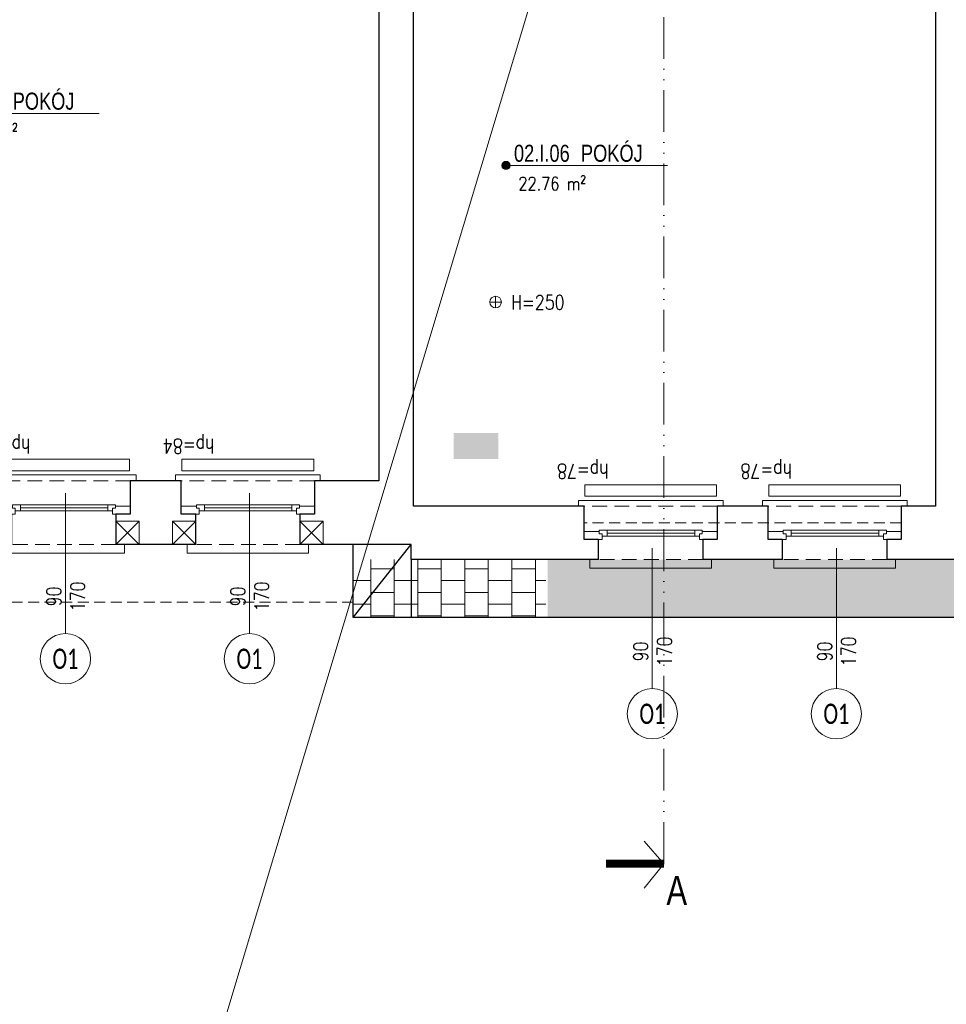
# Model space of a CAD drawing. Header units: millimetres. Extents: x 284606 to 628701, y -213781 to -93475.
# Tile 32 of 102: x 298144 to 298944, y -107821 to -106970. Entities that reach past the tile are written whole.
import ezdxf
from ezdxf.enums import TextEntityAlignment as Align

# ---------------------------------------------------------------- set-up
doc = ezdxf.new("R2010")
doc.units = ezdxf.units.MM
doc.linetypes.add('ACAD_ISO12W100', pattern=[21, 12, -3, 0, -3, 0, -3])
doc.linetypes.add('HIDDEN', pattern=[9.525, 6.35, -3.175])
doc.layers.get('0').update_dxf_attribs({"lineweight": 0})
for name, color, linetype, lineweight in [('!STR_Konstrukcja 0.20', 200, 'Continuous', 20), ('!STR_Konstrukcja 0.30', 64, 'Continuous', 30), ('!STR_Ocieplenie 0.05', 1, 'Continuous', 5), ('!STR_Opisy 0.09', 8, 'Continuous', 9), ('!STR_Przerywana 0.09', 8, 'HIDDEN', 9), ('!STR_Stolarka okienna', 72, 'Continuous', 15), ('EKO Opisy 0.09', 8, 'Continuous', 9), ('EKO przekroje', 82, 'Continuous', 13)]:
    doc.layers.add(name, color=color, linetype=linetype, lineweight=lineweight)
doc.layers.add('!STR_Kreskowanie ścian', color=7, linetype='Continuous', lineweight=5, true_color=0xa6a6a6)
doc.styles.add('1_50', font='txt', dxfattribs={"width": 0.8})
doc.styles.add('AB_Arial', font='NirmalaS.ttf')
doc.styles.add('EKO 1-10', font='romans.shx', dxfattribs={"width": 0.8, "height": 15})
doc.styles.add('EKO 1-5', font='romans.shx', dxfattribs={"width": 0.8, "height": 10})
doc.styles.add('EKO CM 1-50', font='calibri.ttf', dxfattribs={"width": 0.8, "height": 12.5})

# ---------------------------------------------------------------- blocks, each defined once
blk = doc.blocks.new('*U275')
at = {"layer": '!STR_Konstrukcja 0.20', "linetype": 'Continuous', "lineweight": 15}
for points in [[(8.12, 55.81), (0.62, 55.81), (0.62, 63.31), (105.62, 63.31), (105.62, 55.81), (98.12, 55.81)], [(-4.38, 0.81), (-9.38, 0.81), (-9.38, -4.19), (115.62, -4.19), (115.62, 0.81), (110.62, 0.81)]]:
    blk.add_lwpolyline(points, dxfattribs=at)
at = {"layer": '!STR_Konstrukcja 0.30', "ltscale": 2}
for points in [[(-4.38, 0.81), (-4.38, 29.68), (8.12, 29.68), (8.12, 55.81)], [(98.12, 55.81), (98.12, 29.68), (110.62, 29.68), (110.62, 0.81)]]:
    blk.add_lwpolyline(points, dxfattribs=at)
at = {"layer": '!STR_Przerywana 0.09', "ltscale": 2}
for points in [[(8.12, 55.81), (98.12, 55.81)], [(-4.38, 0.81), (110.62, 0.81)]]:
    blk.add_lwpolyline(points, dxfattribs=at)
at = {"layer": '!STR_Stolarka okienna', "ltscale": 0.3}
for points in [[(-4.38, 22.64), (-4.38, 29.68), (11.02, 29.68), (11.02, 24.55), (8.52, 24.55), (8.52, 22.64), (-4.38, 22.64)], [(97.55, 21.56), (97.55, 24.55), (95.05, 24.55), (95.05, 26.7), (11.02, 26.7), (11.02, 24.55), (8.52, 24.55), (8.52, 21.56), (97.55, 21.56)], [(15.12, 26.7), (15.12, 21.56)], [(90.62, 21.56), (90.62, 26.7)], [(110.62, 22.64), (110.62, 29.68), (95.05, 29.68), (95.05, 24.55), (97.55, 24.55), (97.55, 22.64), (110.62, 22.64)], [(90.62, 24.13), (15.12, 24.13)]]:
    blk.add_lwpolyline(points, dxfattribs=at)
blk = doc.blocks.new('*U276')
at = {"layer": '!STR_Konstrukcja 0.20', "linetype": 'Continuous', "lineweight": 15}
for points in [[(8.12, 55.81), (0.62, 55.81), (0.62, 63.31), (105.62, 63.31), (105.62, 55.81), (98.12, 55.81)], [(-4.38, 0.81), (-9.38, 0.81), (-9.38, -4.19), (115.62, -4.19), (115.62, 0.81), (110.62, 0.81)]]:
    blk.add_lwpolyline(points, dxfattribs=at)
at = {"layer": '!STR_Konstrukcja 0.30', "ltscale": 2}
for points in [[(-4.38, 0.81), (-4.38, 29.68), (8.12, 29.68), (8.12, 55.81)], [(98.12, 55.81), (98.12, 29.68), (110.62, 29.68), (110.62, 0.81)]]:
    blk.add_lwpolyline(points, dxfattribs=at)
at = {"layer": '!STR_Przerywana 0.09', "ltscale": 2}
for points in [[(8.12, 55.81), (98.12, 55.81)], [(-4.38, 0.81), (110.62, 0.81)]]:
    blk.add_lwpolyline(points, dxfattribs=at)
at = {"layer": '!STR_Stolarka okienna', "ltscale": 0.3}
for points in [[(-4.38, 22.64), (-4.38, 29.68), (11.02, 29.68), (11.02, 24.55), (8.52, 24.55), (8.52, 22.64), (-4.38, 22.64)], [(97.55, 21.56), (97.55, 24.55), (95.05, 24.55), (95.05, 26.7), (11.02, 26.7), (11.02, 24.55), (8.52, 24.55), (8.52, 21.56), (97.55, 21.56)], [(15.12, 26.7), (15.12, 21.56)], [(90.62, 21.56), (90.62, 26.7)], [(110.62, 22.64), (110.62, 29.68), (95.05, 29.68), (95.05, 24.55), (97.55, 24.55), (97.55, 22.64), (110.62, 22.64)], [(90.62, 24.13), (15.12, 24.13)]]:
    blk.add_lwpolyline(points, dxfattribs=at)
blk = doc.blocks.new('*U333')
at = {"layer": '!STR_Konstrukcja 0.20', "linetype": 'Continuous', "lineweight": 15}
for points in [[(8.12, 46.81), (0.62, 46.81), (0.62, 54.31), (105.62, 54.31), (105.62, 46.81), (98.12, 46.81)], [(-4.38, 0.81), (-9.38, 0.81), (-9.38, -4.19), (115.62, -4.19), (115.62, 0.81), (110.62, 0.81)]]:
    blk.add_lwpolyline(points, dxfattribs=at)
at = {"layer": '!STR_Konstrukcja 0.30', "ltscale": 2}
for points in [[(-4.38, 0.81), (-4.38, 29.68), (8.12, 29.68), (8.12, 46.81)], [(98.12, 46.81), (98.12, 29.68), (110.62, 29.68), (110.62, 0.81)]]:
    blk.add_lwpolyline(points, dxfattribs=at)
at = {"layer": '!STR_Przerywana 0.09', "ltscale": 2}
for points in [[(8.12, 46.81), (98.12, 46.81)], [(-4.38, 0.81), (110.62, 0.81)]]:
    blk.add_lwpolyline(points, dxfattribs=at)
at = {"layer": '!STR_Stolarka okienna', "ltscale": 0.3}
for points in [[(-4.38, 22.64), (-4.38, 29.68), (11.02, 29.68), (11.02, 24.55), (8.52, 24.55), (8.52, 22.64), (-4.38, 22.64)], [(97.55, 21.56), (97.55, 24.55), (95.05, 24.55), (95.05, 26.7), (11.02, 26.7), (11.02, 24.55), (8.52, 24.55), (8.52, 21.56), (97.55, 21.56)], [(15.12, 26.7), (15.12, 21.56)], [(90.62, 21.56), (90.62, 26.7)], [(110.62, 22.64), (110.62, 29.68), (95.05, 29.68), (95.05, 24.55), (97.55, 24.55), (97.55, 22.64), (110.62, 22.64)], [(90.62, 24.13), (15.12, 24.13)]]:
    blk.add_lwpolyline(points, dxfattribs=at)
blk = doc.blocks.new('*U334')
at = {"layer": '!STR_Konstrukcja 0.20', "linetype": 'Continuous', "lineweight": 15}
for points in [[(8.12, 46.81), (0.62, 46.81), (0.62, 54.31), (105.62, 54.31), (105.62, 46.81), (98.12, 46.81)], [(-4.38, 0.81), (-9.38, 0.81), (-9.38, -4.19), (115.62, -4.19), (115.62, 0.81), (110.62, 0.81)]]:
    blk.add_lwpolyline(points, dxfattribs=at)
at = {"layer": '!STR_Konstrukcja 0.30', "ltscale": 2}
for points in [[(-4.38, 0.81), (-4.38, 29.68), (8.12, 29.68), (8.12, 46.81)], [(98.12, 46.81), (98.12, 29.68), (110.62, 29.68), (110.62, 0.81)]]:
    blk.add_lwpolyline(points, dxfattribs=at)
at = {"layer": '!STR_Przerywana 0.09', "ltscale": 2}
for points in [[(8.12, 46.81), (98.12, 46.81)], [(-4.38, 0.81), (110.62, 0.81)]]:
    blk.add_lwpolyline(points, dxfattribs=at)
at = {"layer": '!STR_Stolarka okienna', "ltscale": 0.3}
for points in [[(-4.38, 22.64), (-4.38, 29.68), (11.02, 29.68), (11.02, 24.55), (8.52, 24.55), (8.52, 22.64), (-4.38, 22.64)], [(97.55, 21.56), (97.55, 24.55), (95.05, 24.55), (95.05, 26.7), (11.02, 26.7), (11.02, 24.55), (8.52, 24.55), (8.52, 21.56), (97.55, 21.56)], [(15.12, 26.7), (15.12, 21.56)], [(90.62, 21.56), (90.62, 26.7)], [(110.62, 22.64), (110.62, 29.68), (95.05, 29.68), (95.05, 24.55), (97.55, 24.55), (97.55, 22.64), (110.62, 22.64)], [(90.62, 24.13), (15.12, 24.13)]]:
    blk.add_lwpolyline(points, dxfattribs=at)
blk = doc.blocks.new('wysokosc2')
at = {"ltscale": 2}
for points in [[(-5.06, 0.04), (5.03, 0.04)], [(0, 5.1), (0, -5.1)]]:
    blk.add_lwpolyline(points, dxfattribs=at)
blk.add_circle((0, 0), 5.03, dxfattribs=at)
at = {"ltscale": 2, "style": 'EKO 1-5', "width": 0.8}
blk.add_attdef('WYS', (13.29, -6.01), '', height=12.5, dxfattribs=at)
blk = doc.blocks.new('*U475')
at = {"layer": '!STR_Opisy 0.09', "linetype": 'Continuous'}
blk.add_line((0, -153.49), (0, -32.16), dxfattribs=at)
at = {"layer": '!STR_Opisy 0.09', "linetype": 'Continuous', "style": 'EKO 1-5', "width": 0.8}
blk.add_attdef('HP=', (38.19, 40.56), '', height=12.5, rotation=180, dxfattribs=at)
at = {"layer": '!STR_Opisy 0.09', "ltscale": 0.7, "style": 'EKO 1-5', "width": 0.8}
blk.add_attdef('WYS', text='', height=12.5, rotation=270, dxfattribs=at).set_placement((-10.53, -121.38), align=Align.MIDDLE_CENTER)
at = {"layer": '!STR_Opisy 0.09', "linetype": 'Continuous', "style": 'EKO 1-5', "width": 0.8}
blk.add_attdef('SZER', text='', height=12.5, rotation=270, dxfattribs=at).set_placement((0, -121.38), align=Align.BOTTOM_CENTER)
blk = doc.blocks.new('*U474')
at = {"layer": '!STR_Opisy 0.09', "linetype": 'Continuous'}
blk.add_line((0, -153.49), (0, -32.16), dxfattribs=at)
at = {"layer": '!STR_Opisy 0.09', "linetype": 'Continuous', "style": 'EKO 1-5', "width": 0.8}
blk.add_attdef('HP=', (37.69, 40.56), '', height=12.5, rotation=180, dxfattribs=at)
at = {"layer": '!STR_Opisy 0.09', "ltscale": 0.7, "style": 'EKO 1-5', "width": 0.8}
blk.add_attdef('WYS', text='', height=12.5, rotation=270, dxfattribs=at).set_placement((-10.53, -121.38), align=Align.MIDDLE_CENTER)
at = {"layer": '!STR_Opisy 0.09', "linetype": 'Continuous', "style": 'EKO 1-5', "width": 0.8}
blk.add_attdef('SZER', text='', height=12.5, rotation=270, dxfattribs=at).set_placement((0, -121.38), align=Align.BOTTOM_CENTER)
blk = doc.blocks.new('*U166')
at = {"layer": '!STR_Opisy 0.09', "linetype": 'Continuous'}
blk.add_line((0, -153.49), (0, -32.16), dxfattribs=at)
at = {"layer": '!STR_Opisy 0.09', "linetype": 'Continuous', "style": 'EKO 1-5', "width": 0.8}
blk.add_attdef('HP=', (30.1, 14.63), '', height=12.5, rotation=180, dxfattribs=at)
at = {"layer": '!STR_Opisy 0.09', "ltscale": 0.7, "style": 'EKO 1-5', "width": 0.8}
blk.add_attdef('WYS', text='', height=12.5, rotation=270, dxfattribs=at).set_placement((-10.53, -121.38), align=Align.MIDDLE_CENTER)
at = {"layer": '!STR_Opisy 0.09', "linetype": 'Continuous', "style": 'EKO 1-5', "width": 0.8}
blk.add_attdef('SZER', text='', height=12.5, rotation=270, dxfattribs=at).set_placement((0, -121.38), align=Align.BOTTOM_CENTER)
blk = doc.blocks.new('mur pruski')
at = {"layer": '!STR_Ocieplenie 0.05', "ltscale": 1.5}
blk.add_lwpolyline([(0, 20), (20, 20), (20, 0), (0, 0)], close=True, dxfattribs=at)
blk.add_lwpolyline([(0, 20), (20, 0), (20, 20), (0, 0)], dxfattribs=at)
blk = doc.blocks.new('przekroj')
at = {"layer": 'EKO przekroje', "color": 8, "const_width": 7}
blk.add_lwpolyline([(7038.9, 3119.78), (7088.9, 3119.78)], dxfattribs=at)
blk = doc.blocks.new('przekroje')
at = {"layer": 'EKO przekroje'}
blk.add_blockref('przekroj', (-7038.9, -3119.78), dxfattribs=at)
blk = doc.blocks.new('*U459')
at = {"ltscale": 0.3}
blk.add_hatch(color=256, dxfattribs=at).paths.add_polyline_path([(-0.91, 50, 1), (6.82, 50, 1)])
at = {"ltscale": 1.5}
blk.add_line((17.59, 50), (154.57, 50), dxfattribs=at)
at = {"ltscale": 0.3}
blk.add_lwpolyline([(17.59, 50), (2.95, 50)], dxfattribs=at)
blk.add_circle((2.95, 50), 3.86, dxfattribs=at)
at = {"ltscale": 1.5, "width": 0.8}
for tag, p, height, style in [('NR_POM.', (10.51, 53.45), 16, 'AB_Arial'), ('NAZWA_POMIESZCZENIA', (66.91, 53.45), 16, 'AB_Arial'), ('POSADZKA', (9.08, 4), 12.5, 'EKO 1-5')]:
    blk.add_attdef(tag, p, '', height=height, rotation=0, dxfattribs=dict(at, style=style))
at = {"ltscale": 1.5, "style": 'EKO 1-5', "width": 0.8}
blk.add_attdef('POWIERZCHNIA', text='', height=12.5, rotation=0, dxfattribs=at).set_placement((78.06, 22.91), align=Align.BOTTOM_RIGHT)
blk = doc.blocks.new('KÓLKO')
at = {"layer": '!STR_Opisy 0.09'}
blk.add_circle((0, -15.51), 15.51, dxfattribs=at)
at = {"layer": '!STR_Opisy 0.09', "style": 'EKO 1-10', "width": 0.8}
blk.add_attdef('NR', text='', height=15, dxfattribs=at).set_placement((0, -15.51), align=Align.MIDDLE_CENTER)

msp = doc.modelspace()

# ---------------------------------------------------------------- hatches: boundary and pattern name
at = {"layer": '!STR_Kreskowanie ścian', "ltscale": 1.5}
h = msp.add_hatch(dxfattribs=at)
h.set_pattern_fill('AR-B88', color=8, scale=0.1, angle=90)
h.set_pattern_definition([(90, (10593.899, 1826.681), (-20.32, 1e-15), []), (180, (10593.899, 1826.681), (-20.32, -10.16), [20.32, -20.32])])
h.paths.add_polyline_path([(298061.74, -107423.52), (298016.74, -107423.52), (298016.74, -107417.52), (298016.69, -107417.52), (297966.69, -107467.52), (297966.69, -107473.52), (298061.74, -107473.52)])
h.paths.add_polyline_path([(298061.74, -107378.52), (298061.74, -107372.52), (298061.69, -107375.47), (298016.69, -107417.52), (298016.74, -107417.52), (298016.74, -107423.52), (298061.74, -107423.52)])
h.paths.add_polyline_path([(298103.54, -106262.52), (298148.45, -106262.43), (298148.45, -106212.43), (298053.49, -106212.52), (298053.45, -106359.43), (298103.54, -106359.43)])
h.paths.add_polyline_path([(298146.92, -106262.52), (298103.54, -106262.52), (298103.54, -106359.43), (298163.36, -106360.45), (298146.92, -106360.45)])
h.paths.add_polyline_path([(299005.94, -106275.53), (299005.99, -106275.52), (299005.99, -106262.52), (298918.99, -106262.52), (298918.99, -106307.52), (298918.99, -106307.52), (298918.99, -106322.24), (298948.99, -106320.51), (298948.94, -106320.47)])
h.paths.add_polyline_path([(299055.94, -106225.53), (299055.94, -106212.52), (298918.99, -106212.52), (298918.99, -106262.52), (299005.99, -106262.52), (299005.99, -106275.52), (299005.94, -106275.53)])
h.paths.add_polyline_path([(298948.99, -106320.51), (298918.94, -106297.48), (298918.94, -106349.11), (298918.99, -106431.96), (298918.99, -106345.22), (298948.99, -106320.23)])
h.paths.add_polyline_path([(298828.72, -106585.49), (298828.72, -106550.56), (298806.22, -106550.56), (298806.22, -106585.49)])
h.paths.add_polyline_path([(297644.36, -106571.25), (297644.36, -106517.21)])
h.paths.add_polyline_path([(299195.84, -106594.18), (299195.84, -106556.39), (299173.34, -106556.39), (299173.34, -106594.18)])
h.paths.add_polyline_path([(298518.76, -107349.73), (298557.11, -107349.73), (298557.11, -107327.23), (298518.76, -107327.23)])
h.paths.add_polyline_path([(297591.89, -107235.92), (297584.39, -107235.92), (297584.39, -107130.92), (297591.89, -107130.92)], flags=16)
h.paths.add_polyline_path([(297627.14, -107220.92), (297622, -107220.92), (297622, -107225.36), (297619.02, -107225.36), (297619.02, -107228.42), (297591.99, -107228.42), (297591.99, -107417.07), (297636.99, -107372.07), (297636.99, -107240.92), (297626.06, -107240.92), (297626.06, -107227.86), (297627.14, -107227.86)])
h.paths.add_polyline_path([(297591.99, -106962.42), (297619.02, -106962.42), (297619.02, -106965.32), (297622, -106965.32), (297622, -106969.42), (297627.14, -106969.42), (297627.14, -106962.82), (297626.06, -106962.82), (297626.06, -106949.92), (297636.99, -106949.92), (297636.99, -106871.18), (297591.99, -106871.18)])
h.paths.add_polyline_path([(297619.02, -107052.42), (297591.99, -107052.42), (297591.99, -107138.42), (297619.02, -107138.42), (297619.02, -107141.32), (297622, -107141.32), (297622, -107145.42), (297627.14, -107145.42), (297627.14, -107138.82), (297626.06, -107138.82), (297626.06, -107125.92), (297636.99, -107125.92), (297636.99, -107064.92), (297626.06, -107064.92), (297626.06, -107051.86), (297627.14, -107051.86), (297627.14, -107044.92), (297622, -107044.92), (297622, -107049.36), (297619.02, -107049.36)])
h.paths.add_polyline_path([(297591.99, -106871.18), (297541.94, -106871.18), (297541.94, -107467.11), (297591.99, -107417.07)])
h.paths.add_polyline_path([(297591.89, -106954.92), (297591.89, -107059.92), (297584.39, -107059.92), (297584.39, -106954.92)], flags=16)
h.paths.add_polyline_path([(299484.33, -107164.42), (299457.92, -107164.42), (299457.92, -107161.36), (299454.94, -107161.36), (299454.94, -107156.92), (299449.8, -107156.92), (299449.8, -107163.86), (299450.88, -107163.86), (299450.88, -107176.92), (299439.33, -107176.92), (299439.33, -107372.52), (299484.33, -107417.52)])
h.paths.add_polyline_path([(299499.23, -107014.92), (299499.23, -106909.92), (299491.73, -106909.92), (299491.73, -107014.92)], flags=16)
h.paths.add_polyline_path([(299499.23, -107007.42), (299484.33, -107007.42), (299484.33, -107074.42), (299499.23, -107074.42), (299499.23, -107066.92), (299491.73, -107066.92), (299491.73, -107171.92), (299499.23, -107171.92), (299499.23, -107164.42), (299484.33, -107164.42), (299484.33, -107417.52), (299534.28, -107467.47), (299534.28, -106225.65), (299484.33, -106275.61), (299484.33, -106917.42), (299499.23, -106917.42)])
h.paths.add_polyline_path([(299449.8, -106924.42), (299454.94, -106924.42), (299454.94, -106920.32), (299457.92, -106920.32), (299457.92, -106917.42), (299484.33, -106917.42), (299484.33, -106275.61), (299439.33, -106320.61), (299439.33, -106904.92), (299450.88, -106904.92), (299450.88, -106917.82), (299449.8, -106917.82)])
h.paths.add_polyline_path([(299454.94, -106999.92), (299449.8, -106999.92), (299449.8, -107006.86), (299450.88, -107006.86), (299450.88, -107019.92), (299439.33, -107019.92), (299439.33, -107061.92), (299450.88, -107061.92), (299450.88, -107074.82), (299449.8, -107074.82), (299449.8, -107081.42), (299454.94, -107081.42), (299454.94, -107077.32), (299457.92, -107077.32), (299457.92, -107074.42), (299484.33, -107074.42), (299484.33, -107007.42), (299457.92, -107007.42), (299457.92, -107004.36), (299454.94, -107004.36)])
h = msp.add_hatch(dxfattribs=at)
h.set_pattern_fill('AR-B88', color=8, scale=0.1)
h.set_pattern_definition([(0, (10593.899, 1826.681), (0, 20.32), []), (90, (10593.899, 1826.681), (-10.16, 20.32), [20.32, -20.32])])
h.paths.add_polyline_path([(298061.69, -107375.47), (297636.54, -107372.52), (297591.99, -107417.07), (297591.99, -107417.52), (298016.69, -107417.52)])
h.paths.add_polyline_path([(298016.69, -107417.52), (297591.54, -107417.52), (297541.94, -107467.11), (297541.94, -107467.52), (297966.69, -107467.52)])
h.paths.add_polyline_path([(299013.16, -107406.89), (299059.13, -107417.52), (299059.13, -107436.52), (298565.93, -107436.52), (298509.93, -107436.52), (298599.95, -107436.52), (298599.95, -107486.52), (299015.21, -107486.52), (299015.21, -107436.47)])
h.paths.add_polyline_path([(299484.33, -107417.52), (299013.16, -107406.89), (299109.08, -107467.52), (299534.28, -107467.52), (299534.28, -107467.47)])
h.paths.add_polyline_path([(299439.33, -107372.52), (299014.08, -107372.52), (299013.16, -107406.89), (299484.33, -107417.52)])
h.paths.add_polyline_path([(299534.28, -106225.65), (299534.28, -106225.62), (299055.94, -106225.53), (299005.94, -106275.53), (299484.33, -106275.61)])
h.paths.add_polyline_path([(299484.33, -106275.61), (299005.94, -106275.53), (298948.94, -106320.47), (299439.34, -106320.6)])
h = msp.add_hatch(dxfattribs=at)
h.set_pattern_fill('AR-B88', color=8, scale=0.1, angle=90)
h.set_pattern_definition([(90, (10593.85, 1988.838), (-20.32, 1e-15), []), (180, (10593.85, 1988.838), (-20.32, -10.16), [20.32, -20.32])])
h.paths.add_polyline_path([(298598.4, -107436.47), (298431.9, -107436.47), (298431.9, -107486.47), (298598.4, -107486.47)])
h.paths.add_polyline_path([(299109.03, -107467.47), (299049.25, -107423.8), (299059.03, -107436.47), (299017.05, -107436.47), (299017.05, -107486.47), (299108.98, -107486.47)])

# ---------------------------------------------------------------- linework, layer by layer
at = {"layer": '!STR_Konstrukcja 0.30', "color": 8, "ltscale": 1.5}
for q in [(298481.9, -107423.42), (298431.9, -107423.42)]:
    msp.add_line((298431.9, -107486.42), q, dxfattribs=at)
for points in [[(298960.89, -106212.43), (299055.89, -106212.43), (299055.89, -106225.43), (299534.23, -106225.52), (299534.23, -107467.42), (299089.03, -107467.42), (299089.03, -107486.42), (298431.9, -107486.42)], [(298453.89, -106868.74), (298453.89, -107368.42), (298398.27, -107368.42)], [(298631.4, -107390.42), (298483.89, -107390.42), (298483.89, -106883.42), (298547.81, -106883.42)], [(298934.89, -106897.42), (298934.89, -107390.42), (298905.4, -107390.42)], [(299484.23, -107164.42), (299484.23, -107417.42), (299039.03, -107417.42), (299039.03, -107436.42), (298892.9, -107436.42)], [(298283.27, -107368.42), (298239.27, -107368.42)], [(298790.4, -107390.42), (298746.4, -107390.42)], [(298295.77, -107423.42), (298226.77, -107423.42)], [(298643.9, -107436.42), (298481.9, -107436.42), (298481.9, -107423.42), (298385.77, -107423.42)], [(298481.9, -107436.42), (298481.9, -107486.42)], [(298802.9, -107436.42), (298733.9, -107436.42)]]:
    msp.add_lwpolyline(points, dxfattribs=at)
at = {"layer": '!STR_Ocieplenie 0.05', "color": 253, "ltscale": 1.5, "true_color": 0x999999}
msp.add_line((297065.69, -112005.37), (300600.37, -100256.78), dxfattribs=at)
at = {"layer": '!STR_Przerywana 0.09', "color": 8, "ltscale": 1.5}
for points in [[(298905.4, -107390.42), (298905.4, -107404.86), (298631.4, -107404.86), (298631.4, -107390.42)], [(298481.9, -107486.42), (298431.9, -107486.42), (298431.9, -107473.42), (298061.64, -107473.42)]]:
    msp.add_lwpolyline(points, dxfattribs=at)
at = {"color": 8}
for points in [[(298238.69, -107349.84), (298238.69, -107359.84), (298124.86, -107359.84), (298124.86, -107349.84)], [(298397.69, -107349.84), (298397.69, -107359.84), (298283.86, -107359.84), (298283.86, -107349.84)], [(298745.81, -107371.84), (298745.81, -107381.84), (298631.99, -107381.84), (298631.99, -107371.84)], [(298904.81, -107371.84), (298904.81, -107381.84), (298790.99, -107381.84), (298790.99, -107371.84)]]:
    msp.add_lwpolyline(points, close=True, dxfattribs=at)
at = {"layer": 'EKO Opisy 0.09', "color": 8, "linetype": 'ACAD_ISO12W100', "ltscale": 3}
for points in [[(298700.29, -107699.2), (298700.29, -106780.54), (298765.29, -106780.54), (298765.29, -106000.43)], [(298683.26, -107679.82), (298700.29, -107699.2), (298683.26, -107720.26)], [(298683.26, -107679.82), (298700.29, -107699.2), (298683.26, -107720.26)], [(298683.26, -107679.82), (298700.29, -107699.2), (298683.26, -107720.26)]]:
    msp.add_lwpolyline(points, dxfattribs=at)

# ---------------------------------------------------------------- block references
at = {"layer": '!STR_Konstrukcja 0.30', "color": 8, "ltscale": 1.5}
ref = msp.add_blockref('*U166', (298183.18, -107346.98), dxfattribs=dict(at, xscale=-1))
ref.add_attrib('SZER', '90', dxfattribs={"layer": '!STR_Opisy 0.09', "linetype": 'Continuous', "height": 12.5, "rotation": 90, "style": 'EKO 1-5', "width": 0.8}).set_placement((298183.18, -107468.36), align=Align.BOTTOM_CENTER)
ref.add_attrib('WYS', '170', dxfattribs={"layer": '!STR_Opisy 0.09', "ltscale": 0.7, "height": 12.5, "rotation": 90, "style": 'EKO 1-5', "width": 0.8}).set_placement((298193.71, -107468.36), align=Align.MIDDLE_CENTER)
ref.add_attrib('HP=', 'hp=84', (298153.08, -107332.35), dxfattribs={"layer": '!STR_Opisy 0.09', "linetype": 'Continuous', "height": 12.5, "rotation": 180, "style": 'EKO 1-5', "width": 0.8})
ref = msp.add_blockref('*U166', (298342.18, -107346.98), dxfattribs=dict(at, xscale=-1))
ref.add_attrib('SZER', '90', dxfattribs={"layer": '!STR_Opisy 0.09', "linetype": 'Continuous', "height": 12.5, "rotation": 90, "style": 'EKO 1-5', "width": 0.8}).set_placement((298342.18, -107468.36), align=Align.BOTTOM_CENTER)
ref.add_attrib('WYS', '170', dxfattribs={"layer": '!STR_Opisy 0.09', "ltscale": 0.7, "height": 12.5, "rotation": 90, "style": 'EKO 1-5', "width": 0.8}).set_placement((298352.71, -107468.36), align=Align.MIDDLE_CENTER)
ref.add_attrib('HP=', 'hp=84', (298312.08, -107332.35), dxfattribs={"layer": '!STR_Opisy 0.09', "linetype": 'Continuous', "height": 12.5, "rotation": 180, "style": 'EKO 1-5', "width": 0.8})
ref = msp.add_blockref('*U474', (298690.31, -107394.48), dxfattribs=dict(at, xscale=-1))
ref.add_attrib('SZER', '90', dxfattribs={"layer": '!STR_Opisy 0.09', "linetype": 'Continuous', "height": 12.5, "rotation": 90, "style": 'EKO 1-5', "width": 0.8}).set_placement((298690.31, -107515.86), align=Align.BOTTOM_CENTER)
ref.add_attrib('WYS', '170', dxfattribs={"layer": '!STR_Opisy 0.09', "ltscale": 0.7, "height": 12.5, "rotation": 90, "style": 'EKO 1-5', "width": 0.8}).set_placement((298700.84, -107515.86), align=Align.MIDDLE_CENTER)
ref.add_attrib('HP=', 'hp=78', (298652.62, -107353.92), dxfattribs={"layer": '!STR_Opisy 0.09', "linetype": 'Continuous', "height": 12.5, "rotation": 180, "style": 'EKO 1-5', "width": 0.8})
ref = msp.add_blockref('*U475', (298849.31, -107394.48), dxfattribs=dict(at, xscale=-1))
ref.add_attrib('SZER', '90', dxfattribs={"layer": '!STR_Opisy 0.09', "linetype": 'Continuous', "height": 12.5, "rotation": 90, "style": 'EKO 1-5', "width": 0.8}).set_placement((298849.31, -107515.86), align=Align.BOTTOM_CENTER)
ref.add_attrib('WYS', '170', dxfattribs={"layer": '!STR_Opisy 0.09', "ltscale": 0.7, "height": 12.5, "rotation": 90, "style": 'EKO 1-5', "width": 0.8}).set_placement((298859.84, -107515.86), align=Align.MIDDLE_CENTER)
ref.add_attrib('HP=', 'hp=78', (298811.12, -107353.92), dxfattribs={"layer": '!STR_Opisy 0.09', "linetype": 'Continuous', "height": 12.5, "rotation": 180, "style": 'EKO 1-5', "width": 0.8})
at = {"layer": '!STR_Ocieplenie 0.05', "color": 8}
for p in [(298226.77, -107423.42), (298275.77, -107423.42), (298385.77, -107423.42)]:
    msp.add_blockref('mur pruski', p, dxfattribs=at)
at = {"layer": '!STR_Opisy 0.09', "color": 8}
ref = msp.add_blockref('*U459', (298070.1, -107097.14), dxfattribs=dict(at, xscale=0.9199999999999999, yscale=0.9199999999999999, zscale=0.9199999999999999))
ref.add_attrib('NAZWA_POM', 'POKÓJ', (298137.64, -107047.97), dxfattribs={"layer": '0', "ltscale": 1.5, "height": 14.72, "rotation": 0, "style": 'AB_Arial', "width": 0.8})
ref.add_attrib('NUMER_POM', '02.I.08', (298079.77, -107047.97), dxfattribs={"layer": '0', "ltscale": 1.5, "height": 14.72, "rotation": 0, "style": 'AB_Arial', "width": 0.8})
ref.add_attrib('R-SURF', '23.25 m²', dxfattribs={"layer": '0', "ltscale": 1.5, "height": 11.5, "rotation": 0, "style": 'EKO 1-5', "width": 0.8}).set_placement((298141.91, -107076.07), align=Align.BOTTOM_RIGHT)
ref = msp.add_blockref('*U459', (298561.1, -107142.14), dxfattribs=dict(at, xscale=0.9199999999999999, yscale=0.9199999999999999, zscale=0.9199999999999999))
ref.add_attrib('NAZWA_POM', 'POKÓJ', (298628.64, -107092.97), dxfattribs={"layer": '0', "ltscale": 1.5, "height": 14.72, "rotation": 0, "style": 'AB_Arial', "width": 0.8})
ref.add_attrib('NUMER_POM', '02.I.06', (298570.77, -107092.97), dxfattribs={"layer": '0', "ltscale": 1.5, "height": 14.72, "rotation": 0, "style": 'AB_Arial', "width": 0.8})
ref.add_attrib('R-SURF', '22.76 m²', dxfattribs={"layer": '0', "ltscale": 1.5, "height": 11.5, "rotation": 0, "style": 'EKO 1-5', "width": 0.8}).set_placement((298632.91, -107121.07), align=Align.BOTTOM_RIGHT)
ref = msp.add_blockref('wysokosc2', (298554.91, -107214.11), dxfattribs=dict(at, xscale=-1, rotation=180))
ref.add_attrib('WYS', 'H=250', (298568.21, -107220.6), dxfattribs={"layer": '0', "ltscale": 2, "height": 12.5, "style": 'EKO 1-5', "width": 0.8})
at = {"layer": '!STR_Stolarka okienna', "color": 8, "ltscale": 1.5, "rotation": 180}
for name, p in [('*U275', (298234.89, -107367.62)), ('*U276', (298393.89, -107367.62)), ('*U333', (298742.02, -107389.62)), ('*U334', (298901.02, -107389.62))]:
    msp.add_blockref(name, p, dxfattribs=at)
at = {"layer": 'EKO Opisy 0.09', "color": 8}
ref = msp.add_blockref('KÓLKO', (298183.18, -107500.47), dxfattribs=dict(at, xscale=1.4, yscale=1.4, zscale=1.4))
ref.add_attrib('NR', 'O1', dxfattribs={"height": 17.5, "style": 'EKO CM 1-50', "width": 0.7}).set_placement((298183.18, -107522.18), align=Align.MIDDLE_CENTER)
ref = msp.add_blockref('KÓLKO', (298342.18, -107500.47), dxfattribs=dict(at, xscale=1.4, yscale=1.4, zscale=1.4))
ref.add_attrib('NR', 'O1', dxfattribs={"height": 17.5, "style": 'EKO CM 1-50', "width": 0.7}).set_placement((298342.18, -107522.18), align=Align.MIDDLE_CENTER)
ref = msp.add_blockref('KÓLKO', (298690.31, -107547.98), dxfattribs=dict(at, xscale=1.4, yscale=1.4, zscale=1.4))
ref.add_attrib('NR', 'O1', dxfattribs={"height": 17.5, "style": 'EKO CM 1-50', "width": 0.7}).set_placement((298690.31, -107569.69), align=Align.MIDDLE_CENTER)
ref = msp.add_blockref('KÓLKO', (298849.31, -107547.98), dxfattribs=dict(at, xscale=1.4, yscale=1.4, zscale=1.4))
ref.add_attrib('NR', 'O1', dxfattribs={"height": 17.5, "style": 'EKO CM 1-50', "width": 0.7}).set_placement((298849.31, -107569.69), align=Align.MIDDLE_CENTER)
at = {"layer": 'EKO Opisy 0.09', "color": 8, "rotation": 180}
msp.add_blockref('przekroje', (298700.29, -107699.2), dxfattribs=at)
msp.add_blockref('przekroje', (298700.29, -107699.2), dxfattribs=at)
msp.add_blockref('przekroje', (298700.29, -107699.2), dxfattribs=at)

# ---------------------------------------------------------------- texts
at = {"layer": 'EKO Opisy 0.09', "color": 8, "insert": (298720.33, -107734.73), "char_height": 25, "attachment_point": 9, "style": '1_50'}
msp.add_mtext_dynamic_manual_height_columns('A', width=119.5136, gutter_width=12.5, heights=[0], dxfattribs=at)

doc.saveas('drawing.dxf')
